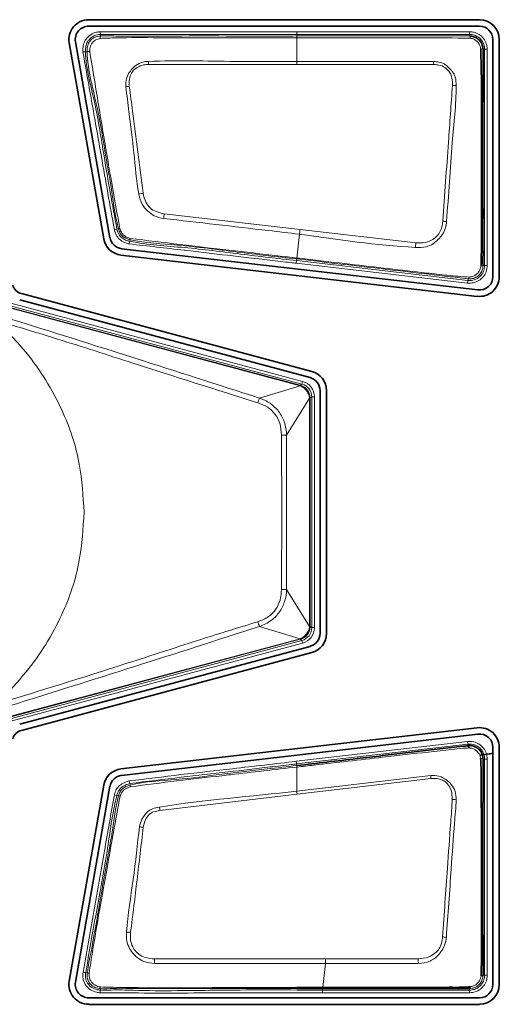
# Model space of a CAD drawing. Header units: millimetres. Extents: x 0 to 1118, y 0 to 864.
# Tile 53 of 91: x 791 to 797, y 250 to 262. Entities that reach past the tile are written whole.
import ezdxf

# ---------------------------------------------------------------- set-up
doc = ezdxf.new("R2010")
doc.units = ezdxf.units.MM

msp = doc.modelspace()

# ---------------------------------------------------------------- linework, layer by layer
at = {"color": 7, "linetype": 'Continuous', "lineweight": 35}
for p, q in [((796.748, 262.008), (791.849, 262.008)), ((791.849, 261.928), (796.748, 261.928)), ((796.624, 261.804), (796.624, 261.804)), ((791.604, 261.717), (792.037, 259.263)), ((792.116, 259.277), (791.684, 261.731)), ((796.916, 261.76), (796.916, 258.789)), ((796.996, 258.789), (796.996, 261.76)), ((796.728, 258.622), (792.262, 259.139)), ((792.253, 259.059), (796.719, 258.542)), ((790.984, 258.499), (794.625, 257.523)), ((794.645, 257.601), (791.005, 258.576)), ((794.749, 257.361), (794.749, 254.319)), ((794.829, 254.319), (794.829, 257.361)), ((794.625, 254.156), (790.984, 253.181)), ((791.005, 253.103), (794.645, 254.079)), ((796.719, 253.137), (792.253, 252.62)), ((792.262, 252.54), (796.728, 253.057)), ((796.605, 252.911), (796.605, 252.911)), ((796.605, 252.911), (796.618, 252.883)), ((796.916, 252.89), (796.916, 249.92)), ((796.996, 249.92), (796.996, 252.89)), ((792.037, 252.417), (791.604, 249.963)), ((791.684, 249.949), (792.116, 252.403)), ((796.792, 250.036), (796.792, 250.036)), ((794.458, 249.88), (794.458, 249.881)), ((794.458, 249.87), (794.458, 249.88)), ((794.458, 249.869), (794.458, 249.87)), ((796.748, 249.752), (791.849, 249.752)), ((791.849, 249.671), (796.748, 249.671))]:
    msp.add_line(p, q, dxfattribs=at)
at = {"color": 7, "linetype": 'Continuous', "lineweight": 18}
for p, q in [((791.992, 261.857), (791.995, 261.824)), ((791.995, 261.824), (791.996, 261.804)), ((794.458, 261.824), (794.458, 261.857)), ((794.458, 261.857), (796.624, 261.857)), ((794.458, 261.804), (794.458, 261.824)), ((796.624, 261.824), (794.458, 261.824)), ((794.458, 261.804), (794.458, 261.782)), ((796.624, 261.824), (796.624, 261.857)), ((796.624, 261.804), (796.624, 261.824)), ((794.458, 261.486), (794.458, 261.782)), ((791.776, 261.606), (791.809, 261.607)), ((791.829, 261.607), (791.809, 261.607)), ((796.812, 261.637), (796.792, 261.637)), ((796.812, 258.928), (796.812, 261.637)), ((796.812, 261.637), (796.845, 261.637)), ((796.845, 261.637), (796.845, 258.928)), ((794.458, 261.448), (794.458, 261.486)), ((796.17, 261.447), (794.458, 261.448)), ((792.796, 259.575), (794.498, 259.379)), ((792.171, 259.375), (792.203, 259.384)), ((792.203, 259.384), (792.223, 259.389)), ((794.459, 259.022), (794.492, 259.321)), ((794.498, 259.379), (795.948, 259.212)), ((792.357, 259.199), (792.364, 259.232)), ((792.368, 259.252), (792.364, 259.232)), ((794.451, 258.957), (794.455, 258.99)), ((796.599, 258.708), (794.451, 258.957)), ((794.458, 259.01), (794.455, 258.99)), ((794.455, 258.99), (796.603, 258.741)), ((794.458, 259.022), (794.459, 259.022)), ((794.458, 259.01), (794.458, 259.011)), ((794.458, 259.01), (794.458, 259.01)), ((796.792, 258.928), (796.812, 258.928)), ((796.812, 258.928), (796.845, 258.928)), ((796.603, 258.741), (796.599, 258.708)), ((796.603, 258.741), (796.605, 258.762)), ((794.499, 257.421), (790.857, 258.397)), ((790.859, 258.403), (794.501, 257.428)), ((794.522, 257.443), (790.863, 258.424)), ((790.872, 258.456), (794.53, 257.476)), ((794.53, 257.476), (794.522, 257.443)), ((793.99, 257.267), (794.501, 257.421)), ((794.499, 257.421), (794.501, 257.428)), ((794.501, 257.428), (794.522, 257.443)), ((794.618, 257.268), (794.33, 256.803)), ((794.618, 254.406), (794.618, 257.267)), ((794.618, 257.267), (794.625, 257.267)), ((794.645, 257.282), (794.625, 257.267)), ((794.625, 257.267), (794.625, 254.406)), ((794.645, 254.391), (794.645, 257.282)), ((794.679, 257.282), (794.645, 257.282)), ((794.679, 257.282), (794.679, 254.391)), ((794.33, 256.803), (794.33, 254.87)), ((794.33, 254.87), (794.618, 254.405)), ((794.501, 254.252), (793.99, 254.406)), ((794.618, 254.406), (794.625, 254.406)), ((794.625, 254.406), (794.645, 254.391)), ((794.679, 254.391), (794.645, 254.391)), ((790.857, 253.276), (794.499, 254.252)), ((794.501, 254.245), (790.859, 253.27)), ((790.863, 253.249), (794.522, 254.23)), ((794.53, 254.197), (790.872, 253.217)), ((794.499, 254.252), (794.501, 254.245)), ((794.522, 254.23), (794.501, 254.245)), ((794.522, 254.23), (794.53, 254.197)), ((794.451, 252.716), (796.599, 252.965)), ((796.603, 252.932), (794.455, 252.683)), ((796.603, 252.932), (796.599, 252.965)), ((796.605, 252.911), (796.603, 252.932)), ((794.455, 252.683), (794.451, 252.716)), ((794.458, 252.663), (794.455, 252.683)), ((794.458, 252.663), (794.458, 252.663)), ((796.812, 252.745), (796.792, 252.745)), ((796.812, 250.036), (796.812, 252.745)), ((796.812, 252.745), (796.845, 252.745)), ((796.845, 252.745), (796.845, 250.036)), ((794.458, 252.344), (794.458, 252.644)), ((794.458, 252.344), (796.137, 252.537)), ((792.355, 252.47), (792.364, 252.438)), ((792.364, 252.438), (792.369, 252.418)), ((796.14, 252.499), (794.463, 252.304)), ((792.171, 252.297), (792.203, 252.289)), ((792.223, 252.284), (792.203, 252.289)), ((794.463, 252.304), (792.742, 252.101)), ((794.816, 250.24), (795.98, 250.24)), ((791.778, 250.072), (791.812, 250.068)), ((791.812, 250.068), (791.832, 250.065)), ((794.782, 249.881), (794.816, 250.183)), ((796.792, 250.036), (796.812, 250.036)), ((796.812, 250.036), (796.845, 250.036)), ((791.991, 249.815), (791.994, 249.849)), ((791.996, 249.869), (791.994, 249.849)), ((794.781, 249.869), (794.781, 249.849)), ((794.781, 249.849), (796.624, 249.849)), ((794.781, 249.816), (794.781, 249.849)), ((796.624, 249.849), (796.624, 249.869)), ((796.624, 249.849), (796.624, 249.816)), ((796.624, 249.816), (794.781, 249.816))]:
    msp.add_line(p, q, dxfattribs=at)
at = {"color": 7, "linetype": 'Continuous', "lineweight": 18, "flags": 128}
for points in [[(794.458, 261.824), (794.391, 261.824), (794.124, 261.824), (793.058, 261.824), (792.84, 261.824), (791.995, 261.824)], [(794.458, 261.448), (794.324, 261.448), (793.791, 261.448), (793.258, 261.448), (792.599, 261.448)]]:
    msp.add_lwpolyline(points, dxfattribs=at)
at = {"color": 7, "linetype": 'Continuous', "lineweight": 35, "flags": 128}
msp.add_lwpolyline([(794.781, 249.869), (794.619, 249.869), (794.458, 249.869)], dxfattribs=at)
at = {"color": 7, "linetype": 'Continuous', "lineweight": 35}
for centre, radius, start, end in [((791.849, 261.76), 0.248, 90, 190), ((791.849, 261.76), 0.168, 90, 190), ((796.748, 261.76), 0.248, 360, 90), ((796.748, 261.76), 0.168, 0, 90), ((792.282, 259.306), 0.248, 190, 263.3982), ((792.282, 259.306), 0.168, 190, 263.3982), ((796.748, 258.789), 0.248, 263.3982, 360), ((796.748, 258.789), 0.168, 263.3982, 0), ((791.044, 258.723), 0.152, 195, 255), ((794.581, 257.361), 0.248, 360, 75), ((794.581, 257.361), 0.168, 360, 75), ((794.581, 254.319), 0.168, 285, 0), ((794.581, 254.319), 0.248, 285, 0), ((791.044, 252.957), 0.152, 105, 165), ((796.748, 252.89), 0.248, 0, 96.6018), ((796.748, 252.89), 0.168, 0, 96.6018), ((792.282, 252.374), 0.248, 96.6018, 170), ((792.282, 252.374), 0.168, 96.6018, 170), ((791.849, 249.92), 0.248, 170, 270), ((791.849, 249.92), 0.168, 170, 270), ((796.748, 249.92), 0.248, 270, 0), ((796.748, 249.92), 0.168, 270, 0)]:
    msp.add_arc(centre, radius, start, end, dxfattribs=at)
at = {"color": 7, "linetype": 'Continuous', "lineweight": 18}
for centre, radius, start, end in [((792.089, 261.785), 0.0951, 168.6235, 186.6908), ((796.582, 261.779), 0.0491, 356.2223, 29.6339), ((791.863, 261.432), 0.179, 90.2816, 100.808), ((796.766, 261.593), 0.0507, 60.0257, 93.9529), ((782.583, 261.046), 10.024, 2.2984, 2.512), ((804.597, 261.044), 8.437, 177.0085, 177.2615), ((792.411, 260.683), 0.494, 96.1227, 101.1687), ((796.409, 260.724), 0.461, 84.2422, 90.035), ((792.671, 259.079), 0.768, 100.4616, 104.4795), ((798.958, 258.679), 6.227, 171.7214, 172.2533), ((796.177, 258.399), 1.091, 81.6999, 84.1833), ((792.214, 259.477), 0.0879, 275.429, 286.1456), ((803.54, 258.327), 9.103, 173.3692, 173.732), ((792.463, 259.247), 0.0947, 166.9114, 176.7431), ((817.502, 258.003), 21.587, 176.7896, 176.9418), ((796.77, 258.97), 0.0477, 266.7198, 296.8819), ((796.587, 258.785), 0.0297, 307.5622, 355.8463), ((794.52, 257.415), 0.0199, 145.3713, 165.1344), ((794.494, 257.058), 0.545, 157.4304, 164.044), ((794.618, 257.288), 0.0199, 269.8656, 289.6287), ((794.258, 260.069), 3.266, 270.1461, 271.2714), ((794.258, 251.604), 3.266, 88.7286, 89.8539), ((794.494, 254.615), 0.545, 195.956, 202.5696), ((794.618, 254.385), 0.0199, 70.3713, 90.1344), ((794.52, 254.258), 0.0199, 194.8656, 214.6287), ((796.765, 252.699), 0.0533, 60.3808, 94.072), ((790.786, 252.091), 5.369, 4.3625, 4.7701), ((792.487, 252.429), 0.119, 185.276, 195.5567), ((790.835, 251.879), 3.652, 6.674, 7.3075), ((792.216, 252.185), 0.0997, 74.1733, 86.1983), ((796.397, 251.77), 0.469, 82.9523, 88.7451), ((790.087, 251.655), 2.693, 9.5285, 10.4293), ((792.436, 251.386), 0.512, 79.101, 84.5398), ((792.292, 249.521), 1.056, 85.5367, 88.2506), ((796.159, 249.337), 1.186, 81.6111, 83.8936), ((815.994, 248.896), 23.356, 176.7012, 176.8415), ((746.437, 248.902), 49.561, 1.481, 1.5474), ((791.859, 250.124), 0.0645, 244.7321, 264.9915), ((792.038, 249.883), 0.0443, 171.8589, 198.4371), ((796.605, 249.89), 0.0288, 313.199, 2.224)]:
    msp.add_arc(centre, radius, start, end, dxfattribs=at)
for centre, major_axis, ratio, start_param, end_param in [((794.479, 257.282), (0.159, 0.122), 0.999758, 5.628804, 6.937567), ((794.47, 257.322), (0.0587, 0.0862), 0.954922, 0.304434, 0.321769), ((794.454, 257.264), (0.096, 0.142), 0.972579, 0.306155, 0.32349), ((794.479, 257.282), (0.132, 0.101), 0.999661, 5.628804, 6.937567), ((794.514, 257.264), (0.0984, 0.0344), 0.954922, 5.961416, 5.978751), ((794.454, 257.264), (0.162, 0.056), 0.972579, 5.959695, 5.97703), ((794.479, 254.391), (0.132, -0.101), 0.999661, 5.628804, 6.937567), ((794.479, 254.391), (0.159, -0.122), 0.999758, 5.628804, 6.937567), ((794.514, 254.409), (0.0984, -0.0344), 0.954922, 0.304434, 0.321769), ((794.454, 254.409), (0.162, -0.056), 0.972579, 0.306155, 0.32349), ((794.47, 254.351), (-0.0587, 0.0862), 0.954922, 2.819823, 2.837158), ((794.454, 254.409), (-0.096, 0.142), 0.972579, 2.818102, 2.835437)]:
    msp.add_ellipse(centre, major_axis=major_axis, ratio=ratio, start_param=start_param, end_param=end_param, dxfattribs=at)
for points, knots in [([(791.776, 261.606), (791.776, 261.625), (791.776, 261.669), (791.794, 261.736), (791.84, 261.799), (791.903, 261.842), (791.958, 261.855), (791.986, 261.857), (791.992, 261.857)], [0, 0, 0, 0, 0.156991, 0.351979, 0.549313, 0.775672, 0.949589, 1, 1, 1, 1]), ([(791.995, 261.824), (791.995, 261.824), (791.97, 261.822), (791.922, 261.815), (791.864, 261.774), (791.824, 261.721), (791.809, 261.663), (791.809, 261.625), (791.809, 261.607)], [0, 0, 0, 0, 0.000062, 0.226257, 0.448604, 0.641898, 0.834219, 1, 1, 1, 1]), ([(791.829, 261.607), (791.829, 261.607), (791.829, 261.625), (791.829, 261.661), (791.844, 261.715), (791.879, 261.76), (791.93, 261.796), (791.973, 261.802), (791.996, 261.804), (791.996, 261.804)], [0, 0, 0, 0, 0.000069, 0.181862, 0.36744, 0.566113, 0.762287, 0.999931, 1, 1, 1, 1]), ([(791.992, 261.857), (792.275, 261.857), (792.84, 261.857), (793.662, 261.857), (794.201, 261.857), (794.458, 261.857)], [0, 0, 0, 0, 0.3437995, 0.6875989, 1, 1, 1, 1]), ([(791.996, 261.804), (791.996, 261.804), (792.06, 261.808), (792.37, 261.796), (792.926, 261.806), (793.683, 261.803), (794.193, 261.803), (794.458, 261.804)], [0, 0, 0, 0, 0.000008, 0.077922, 0.377558, 0.677759, 1, 1, 1, 1]), ([(794.458, 261.804), (794.709, 261.804), (795.034, 261.804), (795.558, 261.804), (796.029, 261.804), (796.425, 261.804), (796.624, 261.804)], [0, 0, 0, 0, 0.348076, 0.450575, 0.724495, 1, 1, 1, 1]), ([(796.624, 261.857), (796.641, 261.856), (796.683, 261.853), (796.746, 261.826), (796.801, 261.775), (796.838, 261.709), (796.843, 261.661), (796.845, 261.637)], [0, 0, 0, 0, 0.148542, 0.362996, 0.577594, 0.792489, 1, 1, 1, 1]), ([(796.812, 261.637), (796.81, 261.657), (796.806, 261.698), (796.775, 261.754), (796.728, 261.797), (796.674, 261.821), (796.639, 261.823), (796.624, 261.824)], [0, 0, 0, 0, 0.207525, 0.422406, 0.636965, 0.851374, 1, 1, 1, 1]), ([(791.995, 261.774), (791.975, 261.769), (791.942, 261.761), (791.904, 261.732), (791.878, 261.699), (791.864, 261.656), (791.863, 261.627), (791.862, 261.611)], [0, 0, 0, 0, 0.254503, 0.434183, 0.616241, 0.792354, 1, 1, 1, 1]), ([(794.458, 261.782), (794.413, 261.782), (794.191, 261.782), (793.613, 261.783), (792.901, 261.78), (792.302, 261.786), (792.059, 261.776), (791.995, 261.774)], [0, 0, 0, 0, 0.0541339, 0.2706694, 0.7037404, 0.9219224, 1, 1, 1, 1]), ([(796.631, 261.776), (796.429, 261.779), (796.031, 261.784), (795.434, 261.782), (794.911, 261.782), (794.585, 261.782), (794.458, 261.782)], [0, 0, 0, 0, 0.277616, 0.55073, 0.823865, 1, 1, 1, 1]), ([(796.763, 261.643), (796.76, 261.657), (796.754, 261.685), (796.731, 261.723), (796.698, 261.753), (796.664, 261.771), (796.64, 261.775), (796.631, 261.776)], [0, 0, 0, 0, 0.209213, 0.424915, 0.643298, 0.861018, 1, 1, 1, 1]), ([(792.171, 259.375), (792.116, 259.682), (792.023, 260.206), (791.893, 260.95), (791.815, 261.386), (791.776, 261.606)], [0, 0, 0, 0, 0.413035, 0.70499, 1, 1, 1, 1]), ([(791.809, 261.607), (791.809, 261.607), (791.816, 261.386), (791.941, 260.956), (792.051, 260.212), (792.147, 259.69), (792.203, 259.384)], [0, 0, 0, 0, 0.000009, 0.293952, 0.586862, 1, 1, 1, 1]), ([(792.223, 259.389), (792.223, 259.389), (792.173, 259.574), (792.145, 259.843), (792.052, 260.342), (791.975, 260.896), (791.838, 261.365), (791.829, 261.607), (791.829, 261.607)], [0, 0, 0, 0, 0.000009, 0.254881, 0.357627, 0.676791, 0.999991, 1, 1, 1, 1]), ([(791.862, 261.611), (791.882, 261.491), (791.921, 261.253), (791.999, 260.778), (792.102, 260.157), (792.192, 259.656), (792.239, 259.392)], [0, 0, 0, 0, 0.161169, 0.322293, 0.641919, 1, 1, 1, 1]), ([(792.315, 261.167), (792.315, 261.203), (792.315, 261.268), (792.356, 261.348), (792.399, 261.4), (792.452, 261.447), (792.518, 261.479), (792.574, 261.484), (792.598, 261.486)], [0, 0, 0, 0, 0.2230037, 0.4033897, 0.550618, 0.6497952, 0.8501196, 1, 1, 1, 1]), ([(792.599, 261.448), (792.578, 261.447), (792.528, 261.444), (792.468, 261.418), (792.417, 261.383), (792.379, 261.336), (792.355, 261.261), (792.357, 261.205), (792.358, 261.174)], [0, 0, 0, 0, 0.152632, 0.353534, 0.453266, 0.597218, 0.776209, 1, 1, 1, 1]), ([(792.598, 261.486), (792.598, 261.486), (792.961, 261.501), (793.582, 261.481), (794.202, 261.484), (794.458, 261.486)], [0, 0, 0, 0, 0.000392, 0.586904, 1, 1, 1, 1]), ([(794.458, 261.486), (794.572, 261.486), (795.143, 261.486), (795.715, 261.485), (796.172, 261.484)], [0, 0, 0, 0, 0.199885, 1, 1, 1, 1]), ([(796.409, 261.185), (796.409, 261.216), (796.408, 261.268), (796.387, 261.33), (796.352, 261.379), (796.301, 261.425), (796.23, 261.444), (796.186, 261.446), (796.17, 261.447)], [0, 0, 0, 0, 0.226459, 0.389111, 0.469736, 0.677982, 0.876922, 1, 1, 1, 1]), ([(796.172, 261.484), (796.172, 261.484), (796.19, 261.483), (796.231, 261.48), (796.28, 261.468), (796.334, 261.435), (796.372, 261.397), (796.419, 261.348), (796.437, 261.312), (796.453, 261.254), (796.454, 261.216), (796.455, 261.183)], [0, 0, 0, 0, 0.001913, 0.114338, 0.267549, 0.319965, 0.527056, 0.610724, 0.758058, 0.782667, 1, 1, 1, 1]), ([(792.358, 261.174), (792.372, 261.07), (792.408, 260.796), (792.465, 260.35), (792.509, 260.007), (792.531, 259.835)], [0, 0, 0, 0, 0.232386, 0.615425, 1, 1, 1, 1]), ([(796.288, 259.485), (796.299, 259.65), (796.323, 259.98), (796.364, 260.547), (796.392, 260.948), (796.409, 261.185)], [0, 0, 0, 0, 0.290819, 0.581537, 1, 1, 1, 1]), ([(796.455, 261.183), (796.455, 261.182), (796.457, 260.944), (796.406, 260.543), (796.372, 259.975), (796.347, 259.644), (796.335, 259.479)], [0, 0, 0, 0, 0.00076, 0.418996, 0.709074, 1, 1, 1, 1]), ([(792.479, 259.823), (792.478, 259.824), (792.447, 259.995), (792.42, 260.342), (792.36, 260.788), (792.328, 261.063), (792.315, 261.167)], [0, 0, 0, 0, 0.001469, 0.385805, 0.767703, 1, 1, 1, 1]), ([(792.788, 259.518), (792.788, 259.518), (792.748, 259.524), (792.673, 259.544), (792.583, 259.609), (792.508, 259.7), (792.489, 259.779), (792.479, 259.823)], [0, 0, 0, 0, 0.001708, 0.259964, 0.483259, 0.711212, 1, 1, 1, 1]), ([(792.531, 259.835), (792.54, 259.796), (792.556, 259.728), (792.615, 259.646), (792.698, 259.596), (792.761, 259.583), (792.796, 259.575)], [0, 0, 0, 0, 0.298081, 0.517996, 0.735793, 1, 1, 1, 1]), ([(794.492, 259.321), (794.361, 259.336), (793.793, 259.402), (793.225, 259.468), (792.788, 259.518)], [0, 0, 0, 0, 0.230284, 1, 1, 1, 1]), ([(796.335, 259.479), (796.335, 259.479), (796.332, 259.452), (796.324, 259.395), (796.293, 259.33), (796.257, 259.284), (796.224, 259.249), (796.176, 259.205), (796.125, 259.176), (796.044, 259.153), (795.991, 259.154), (795.945, 259.155)], [0, 0, 0, 0, 0.001259, 0.143959, 0.299696, 0.377139, 0.45519, 0.553862, 0.722719, 0.757762, 1, 1, 1, 1]), ([(795.948, 259.212), (795.99, 259.211), (796.064, 259.208), (796.148, 259.244), (796.198, 259.28), (796.226, 259.309), (796.255, 259.351), (796.279, 259.41), (796.285, 259.46), (796.288, 259.485)], [0, 0, 0, 0, 0.248655, 0.445661, 0.542881, 0.619011, 0.695163, 0.848449, 1, 1, 1, 1]), ([(792.357, 259.199), (792.342, 259.203), (792.305, 259.211), (792.249, 259.241), (792.195, 259.297), (792.179, 259.348), (792.171, 259.375)], [0, 0, 0, 0, 0.164092, 0.424713, 0.685169, 1, 1, 1, 1]), ([(792.203, 259.384), (792.203, 259.384), (792.209, 259.359), (792.224, 259.316), (792.27, 259.267), (792.318, 259.242), (792.35, 259.235), (792.364, 259.232)], [0, 0, 0, 0, 0.000085, 0.320256, 0.573919, 0.826496, 1, 1, 1, 1]), ([(792.368, 259.252), (792.368, 259.252), (792.352, 259.256), (792.319, 259.263), (792.276, 259.29), (792.24, 259.332), (792.228, 259.369), (792.223, 259.389), (792.223, 259.389)], [0, 0, 0, 0, 0.0000939, 0.2356057, 0.4723832, 0.7038771, 0.9999061, 1, 1, 1, 1]), ([(792.239, 259.392), (792.245, 259.373), (792.257, 259.341), (792.289, 259.306), (792.325, 259.28), (792.354, 259.272), (792.37, 259.268)], [0, 0, 0, 0, 0.312993, 0.525768, 0.743338, 1, 1, 1, 1]), ([(795.945, 259.155), (795.944, 259.155), (795.457, 259.18), (794.974, 259.251), (794.492, 259.321)], [0, 0, 0, 0, 0.00107, 1, 1, 1, 1]), ([(794.451, 258.957), (794.429, 258.959), (794.319, 258.972), (793.855, 259.026), (793.409, 259.077), (792.821, 259.146), (792.586, 259.173), (792.357, 259.199)], [0, 0, 0, 0, 0.031615, 0.158073, 0.663905, 0.67123, 1, 1, 1, 1]), ([(792.364, 259.232), (792.364, 259.232), (792.589, 259.184), (793.057, 259.162), (793.752, 259.069), (794.221, 259.016), (794.455, 258.99)], [0, 0, 0, 0, 0.000009, 0.327782, 0.663882, 1, 1, 1, 1]), ([(794.458, 259.01), (794.208, 259.038), (793.71, 259.094), (793.016, 259.189), (792.563, 259.21), (792.368, 259.252), (792.368, 259.252)], [0, 0, 0, 0, 0.357597, 0.715194, 0.99999, 1, 1, 1, 1]), ([(792.37, 259.268), (792.578, 259.242), (792.99, 259.191), (793.607, 259.121), (794.095, 259.064), (794.379, 259.031), (794.458, 259.022)], [0, 0, 0, 0, 0.298328, 0.592531, 0.886701, 1, 1, 1, 1]), ([(791.791, 255.836), (791.779, 256.038), (791.754, 256.479), (791.52, 257.171), (791.068, 257.899), (790.331, 258.57), (789.328, 259.053), (788.158, 259.23), (786.987, 259.053), (785.984, 258.57), (785.248, 257.899), (784.793, 257.171), (784.568, 256.479), (784.504, 255.836), (784.568, 255.194), (784.793, 254.502), (785.248, 253.774), (785.984, 253.103), (786.987, 252.62), (788.158, 252.443), (789.328, 252.62), (790.331, 253.103), (791.068, 253.774), (791.52, 254.502), (791.754, 255.194), (791.779, 255.635), (791.791, 255.836)], [0, 0, 0, 0, 0.027672, 0.060454, 0.099202, 0.144378, 0.19539, 0.25, 0.30461, 0.355622, 0.400798, 0.439546, 0.472328, 0.5, 0.527672, 0.560454, 0.599202, 0.644378, 0.69539, 0.75, 0.80461, 0.855622, 0.900798, 0.939546, 0.972328, 1, 1, 1, 1]), ([(794.458, 259.022), (794.458, 259.019), (794.458, 259.013), (794.458, 259.011), (794.458, 259.011)], [0, 0, 0, 0, 0.604654, 1, 1, 1, 1]), ([(796.605, 258.762), (796.605, 258.762), (796.519, 258.772), (796.342, 258.792), (795.824, 258.852), (795.195, 258.925), (794.654, 258.988), (794.458, 259.01)], [0, 0, 0, 0, 0.000008, 0.122721, 0.243421, 0.72623, 1, 1, 1, 1]), ([(794.459, 259.022), (794.503, 259.017), (794.724, 258.991), (795.266, 258.928), (795.85, 258.861), (796.348, 258.804), (796.526, 258.79), (796.617, 258.783)], [0, 0, 0, 0, 0.061411, 0.307056, 0.753701, 0.873798, 1, 1, 1, 1]), ([(796.845, 258.928), (796.843, 258.902), (796.838, 258.852), (796.798, 258.785), (796.742, 258.736), (796.672, 258.707), (796.623, 258.708), (796.599, 258.708)], [0, 0, 0, 0, 0.206408, 0.406181, 0.606089, 0.806512, 1, 1, 1, 1]), ([(796.603, 258.741), (796.603, 258.741), (796.623, 258.739), (796.665, 258.741), (796.724, 258.764), (796.772, 258.807), (796.805, 258.863), (796.81, 258.906), (796.812, 258.928)], [0, 0, 0, 0, 0.000069, 0.193541, 0.393933, 0.593787, 0.793541, 1, 1, 1, 1]), ([(796.792, 258.928), (796.792, 258.928), (796.792, 258.907), (796.784, 258.869), (796.755, 258.819), (796.713, 258.782), (796.661, 258.761), (796.623, 258.759), (796.605, 258.762), (796.605, 258.762)], [0, 0, 0, 0, 0.0000712, 0.2156961, 0.4114903, 0.6086552, 0.8047839, 0.9999229, 1, 1, 1, 1]), ([(796.617, 258.783), (796.631, 258.785), (796.66, 258.788), (796.699, 258.808), (796.732, 258.837), (796.757, 258.876), (796.764, 258.906), (796.767, 258.923)], [0, 0, 0, 0, 0.191842, 0.387343, 0.580434, 0.776139, 1, 1, 1, 1]), ([(790.858, 258.262), (791.381, 258.098), (792.427, 257.77), (793.469, 257.435), (793.99, 257.267)], [0, 0, 0, 0, 0.499906, 1, 1, 1, 1]), ([(793.97, 257.208), (793.446, 257.373), (792.609, 257.638), (791.568, 257.975), (791.044, 258.134), (790.836, 258.197)], [0, 0, 0, 0, 0.50095, 0.80236, 1, 1, 1, 1]), ([(794.618, 257.268), (794.618, 257.268), (794.616, 257.282), (794.609, 257.312), (794.585, 257.356), (794.548, 257.396), (794.517, 257.414), (794.501, 257.421), (794.501, 257.421)], [0, 0, 0, 0, 0.0000988, 0.2050229, 0.4686569, 0.7352061, 0.9999012, 1, 1, 1, 1]), ([(794.504, 257.427), (794.522, 257.42), (794.557, 257.406), (794.596, 257.364), (794.62, 257.317), (794.623, 257.284), (794.625, 257.269)], [0, 0, 0, 0, 0.267205, 0.530926, 0.792194, 1, 1, 1, 1]), ([(793.99, 257.267), (793.99, 257.267), (794.037, 257.252), (794.126, 257.208), (794.236, 257.105), (794.31, 256.966), (794.328, 256.86), (794.33, 256.803), (794.33, 256.803)], [0, 0, 0, 0, 0.000033, 0.240706, 0.482945, 0.724319, 0.999967, 1, 1, 1, 1]), ([(794.266, 256.803), (794.262, 256.853), (794.255, 256.947), (794.189, 257.07), (794.092, 257.161), (794.011, 257.192), (793.97, 257.208)], [0, 0, 0, 0, 0.278433, 0.517723, 0.757717, 1, 1, 1, 1]), ([(794.266, 254.87), (794.267, 254.915), (794.267, 255.137), (794.27, 255.781), (794.268, 256.381), (794.266, 256.803)], [0, 0, 0, 0, 0.0690018, 0.3450106, 1, 1, 1, 1]), ([(793.97, 254.465), (794.016, 254.483), (794.102, 254.517), (794.198, 254.616), (794.256, 254.736), (794.263, 254.824), (794.266, 254.87)], [0, 0, 0, 0, 0.274606, 0.510484, 0.746024, 1, 1, 1, 1]), ([(794.33, 254.87), (794.33, 254.87), (794.329, 254.818), (794.313, 254.718), (794.246, 254.583), (794.138, 254.471), (794.043, 254.424), (793.99, 254.406), (793.99, 254.406)], [0, 0, 0, 0, 0.0000326, 0.2511899, 0.4884849, 0.726814, 0.9999674, 1, 1, 1, 1]), ([(790.836, 253.476), (791.359, 253.638), (792.168, 253.888), (793.206, 254.23), (793.731, 254.392), (793.97, 254.465)], [0, 0, 0, 0, 0.499028, 0.772399, 1, 1, 1, 1]), ([(793.99, 254.406), (793.469, 254.238), (792.427, 253.903), (791.381, 253.575), (790.858, 253.411)], [0, 0, 0, 0, 0.500078, 1, 1, 1, 1]), ([(794.501, 254.252), (794.501, 254.252), (794.516, 254.258), (794.546, 254.275), (794.583, 254.313), (794.608, 254.358), (794.616, 254.39), (794.618, 254.405), (794.618, 254.405)], [0, 0, 0, 0, 0.0000988, 0.2439959, 0.5086112, 0.7743076, 0.9999012, 1, 1, 1, 1]), ([(794.625, 254.404), (794.623, 254.387), (794.619, 254.353), (794.594, 254.305), (794.554, 254.266), (794.52, 254.253), (794.504, 254.246)], [0, 0, 0, 0, 0.228379, 0.491504, 0.753433, 1, 1, 1, 1]), ([(796.599, 252.965), (796.625, 252.965), (796.676, 252.966), (796.747, 252.934), (796.802, 252.883), (796.839, 252.817), (796.843, 252.769), (796.845, 252.745)], [0, 0, 0, 0, 0.209345, 0.409215, 0.609199, 0.809715, 1, 1, 1, 1]), ([(796.812, 252.745), (796.81, 252.765), (796.806, 252.807), (796.775, 252.862), (796.728, 252.905), (796.668, 252.933), (796.625, 252.932), (796.603, 252.932)], [0, 0, 0, 0, 0.190329, 0.390812, 0.590745, 0.790603, 1, 1, 1, 1]), ([(796.618, 252.883), (796.592, 252.882), (796.518, 252.88), (796.253, 252.847), (795.917, 252.812), (795.342, 252.745), (794.888, 252.693), (794.529, 252.652), (794.458, 252.644)], [0, 0, 0, 0, 0.035429, 0.102333, 0.368564, 0.501706, 0.901071, 1, 1, 1, 1]), ([(796.761, 252.752), (796.759, 252.766), (796.753, 252.793), (796.731, 252.83), (796.699, 252.858), (796.661, 252.879), (796.632, 252.882), (796.618, 252.883)], [0, 0, 0, 0, 0.196747, 0.396314, 0.594795, 0.793198, 1, 1, 1, 1]), ([(792.355, 252.47), (792.572, 252.496), (793.005, 252.55), (793.704, 252.629), (794.186, 252.685), (794.451, 252.716)], [0, 0, 0, 0, 0.310081, 0.620158, 1, 1, 1, 1]), ([(794.455, 252.683), (794.433, 252.681), (794.323, 252.668), (794.036, 252.635), (793.576, 252.581), (792.989, 252.514), (792.579, 252.464), (792.364, 252.438)], [0, 0, 0, 0, 0.0316564, 0.1582819, 0.411533, 0.6914007, 1, 1, 1, 1]), ([(792.369, 252.418), (792.369, 252.418), (792.558, 252.466), (792.947, 252.478), (793.517, 252.557), (794.02, 252.612), (794.334, 252.648), (794.458, 252.663)], [0, 0, 0, 0, 0.00001, 0.278384, 0.550027, 0.821735, 1, 1, 1, 1]), ([(794.458, 252.663), (794.458, 252.662), (794.458, 252.66), (794.458, 252.65), (794.458, 252.644), (794.458, 252.644)], [0, 0, 0, 0, 0.49909, 0.942114, 1, 1, 1, 1]), ([(794.458, 252.644), (794.458, 252.644), (794.181, 252.613), (793.868, 252.576), (793.366, 252.518), (792.948, 252.472), (792.566, 252.422), (792.373, 252.397)], [0, 0, 0, 0, 0.0000095, 0.3982996, 0.4497006, 0.7218107, 1, 1, 1, 1]), ([(796.137, 252.537), (796.137, 252.537), (796.146, 252.538), (796.187, 252.54), (796.232, 252.534), (796.285, 252.513), (796.326, 252.489), (796.388, 252.44), (796.439, 252.365), (796.455, 252.288), (796.455, 252.245), (796.455, 252.235)], [0, 0, 0, 0, 0.001347, 0.054783, 0.25102, 0.264576, 0.400928, 0.539476, 0.736893, 0.941814, 1, 1, 1, 1]), ([(792.171, 252.297), (792.174, 252.309), (792.183, 252.341), (792.21, 252.391), (792.271, 252.442), (792.324, 252.46), (792.355, 252.47)], [0, 0, 0, 0, 0.129453, 0.379353, 0.628058, 1, 1, 1, 1]), ([(792.364, 252.438), (792.364, 252.438), (792.335, 252.43), (792.289, 252.413), (792.236, 252.37), (792.213, 252.327), (792.206, 252.299), (792.203, 252.289)], [0, 0, 0, 0, 0.000086, 0.384562, 0.625657, 0.864938, 1, 1, 1, 1]), ([(792.223, 252.284), (792.223, 252.284), (792.225, 252.293), (792.232, 252.319), (792.254, 252.36), (792.304, 252.397), (792.344, 252.411), (792.369, 252.418), (792.369, 252.418)], [0, 0, 0, 0, 0.000095, 0.130179, 0.395684, 0.633012, 0.999905, 1, 1, 1, 1]), ([(796.407, 252.239), (796.405, 252.277), (796.402, 252.344), (796.36, 252.421), (796.312, 252.469), (796.247, 252.496), (796.187, 252.503), (796.148, 252.5), (796.14, 252.499)], [0, 0, 0, 0, 0.26184, 0.460052, 0.594473, 0.72855, 0.940791, 1, 1, 1, 1]), ([(791.778, 250.072), (791.823, 250.326), (791.912, 250.833), (792.043, 251.574), (792.129, 252.063), (792.171, 252.297)], [0, 0, 0, 0, 0.3416635, 0.6833271, 1, 1, 1, 1]), ([(792.203, 252.289), (792.203, 252.289), (792.144, 252.059), (792.085, 251.566), (791.943, 250.828), (791.855, 250.321), (791.812, 250.068)], [0, 0, 0, 0, 0.0000088, 0.3161044, 0.6583949, 1, 1, 1, 1]), ([(792.261, 252.322), (792.261, 252.322), (792.258, 252.317), (792.251, 252.303), (792.246, 252.289), (792.243, 252.28)], [0, 0, 0, 0, 0.000443, 0.40961, 1, 1, 1, 1]), ([(792.373, 252.397), (792.35, 252.389), (792.315, 252.376), (792.279, 252.348), (792.265, 252.329), (792.261, 252.322), (792.261, 252.322)], [0, 0, 0, 0, 0.514087, 0.807932, 0.999855, 1, 1, 1, 1]), ([(792.735, 252.143), (792.735, 252.143), (793.305, 252.238), (793.884, 252.272), (794.458, 252.344), (794.458, 252.344)], [0, 0, 0, 0, 0.0006345, 0.9999885, 1, 1, 1, 1]), ([(791.832, 250.065), (791.832, 250.065), (791.843, 250.154), (791.932, 250.589), (792.023, 251.178), (792.148, 251.828), (792.184, 252.134), (792.223, 252.284), (792.223, 252.284)], [0, 0, 0, 0, 0.000009, 0.119309, 0.590299, 0.794033, 0.999991, 1, 1, 1, 1]), ([(792.243, 252.28), (792.215, 252.128), (792.158, 251.826), (792.045, 251.174), (791.936, 250.587), (791.868, 250.149), (791.854, 250.06)], [0, 0, 0, 0, 0.2058013, 0.4093355, 0.8800131, 1, 1, 1, 1]), ([(796.286, 250.516), (796.305, 250.802), (796.338, 251.281), (796.38, 251.854), (796.401, 252.143), (796.407, 252.239)], [0, 0, 0, 0, 0.496898, 0.831901, 1, 1, 1, 1]), ([(796.455, 252.235), (796.455, 252.235), (796.452, 252.138), (796.424, 251.85), (796.388, 251.275), (796.353, 250.796), (796.332, 250.51)], [0, 0, 0, 0, 0.000487, 0.169203, 0.503155, 1, 1, 1, 1]), ([(792.485, 251.896), (792.485, 251.897), (792.491, 251.929), (792.506, 251.977), (792.546, 252.039), (792.586, 252.088), (792.653, 252.128), (792.706, 252.137), (792.735, 252.143)], [0, 0, 0, 0, 0.00355, 0.262469, 0.393053, 0.580016, 0.764405, 1, 1, 1, 1]), ([(792.742, 252.101), (792.715, 252.096), (792.67, 252.088), (792.611, 252.059), (792.578, 252.017), (792.549, 251.961), (792.539, 251.918), (792.533, 251.89)], [0, 0, 0, 0, 0.250201, 0.42051, 0.594738, 0.728296, 1, 1, 1, 1]), ([(792.324, 250.577), (792.324, 250.577), (792.34, 250.798), (792.412, 251.237), (792.461, 251.677), (792.485, 251.896)], [0, 0, 0, 0, 0.000827, 0.500349, 1, 1, 1, 1]), ([(792.533, 251.89), (792.507, 251.671), (792.457, 251.232), (792.402, 250.794), (792.374, 250.574)], [0, 0, 0, 0, 0.499577, 1, 1, 1, 1]), ([(792.673, 250.183), (792.673, 250.183), (792.628, 250.186), (792.547, 250.197), (792.462, 250.249), (792.405, 250.309), (792.356, 250.373), (792.319, 250.468), (792.322, 250.539), (792.324, 250.577)], [0, 0, 0, 0, 0.002459, 0.22625, 0.406164, 0.495118, 0.643227, 0.812703, 1, 1, 1, 1]), ([(792.374, 250.574), (792.372, 250.54), (792.368, 250.478), (792.396, 250.393), (792.434, 250.335), (792.488, 250.289), (792.565, 250.25), (792.636, 250.244), (792.677, 250.24)], [0, 0, 0, 0, 0.194137, 0.360027, 0.505945, 0.592249, 0.766403, 1, 1, 1, 1]), ([(795.98, 250.24), (796.022, 250.245), (796.105, 250.254), (796.183, 250.304), (796.233, 250.353), (796.267, 250.408), (796.28, 250.471), (796.285, 250.511), (796.286, 250.516)], [0, 0, 0, 0, 0.2780101, 0.5442232, 0.5854572, 0.737591, 0.9626885, 1, 1, 1, 1]), ([(796.332, 250.51), (796.332, 250.51), (796.332, 250.504), (796.326, 250.46), (796.306, 250.39), (796.265, 250.328), (796.218, 250.271), (796.174, 250.237), (796.088, 250.195), (796.031, 250.188), (795.982, 250.183)], [0, 0, 0, 0, 0.001548, 0.034178, 0.254052, 0.411597, 0.454822, 0.677529, 0.721807, 1, 1, 1, 1]), ([(792.677, 250.24), (793.269, 250.24), (793.982, 250.241), (794.695, 250.24), (794.816, 250.24)], [0, 0, 0, 0, 0.829941, 1, 1, 1, 1]), ([(791.991, 249.815), (791.976, 249.817), (791.934, 249.823), (791.871, 249.848), (791.811, 249.903), (791.779, 249.972), (791.774, 250.032), (791.777, 250.063), (791.778, 250.072)], [0, 0, 0, 0, 0.11954, 0.333076, 0.527763, 0.752347, 0.927472, 1, 1, 1, 1]), ([(791.812, 250.068), (791.812, 250.068), (791.808, 250.041), (791.808, 249.989), (791.839, 249.923), (791.89, 249.876), (791.944, 249.855), (791.981, 249.85), (791.994, 249.849)], [0, 0, 0, 0, 0.0000621, 0.2493127, 0.4709505, 0.6594933, 0.8748115, 1, 1, 1, 1]), ([(794.816, 250.183), (794.816, 250.183), (794.695, 250.183), (793.981, 250.183), (793.266, 250.183), (792.673, 250.183)], [0, 0, 0, 0, 0.000009, 0.169835, 1, 1, 1, 1]), ([(795.982, 250.183), (795.981, 250.183), (795.956, 250.182), (795.835, 250.184), (795.617, 250.182), (795.254, 250.182), (794.987, 250.182), (794.817, 250.183)], [0, 0, 0, 0, 0.000687, 0.06449, 0.312291, 0.560873, 1, 1, 1, 1]), ([(791.996, 249.869), (791.996, 249.869), (791.991, 249.87), (791.963, 249.873), (791.922, 249.884), (791.877, 249.913), (791.845, 249.955), (791.827, 250.009), (791.83, 250.048), (791.832, 250.065), (791.832, 250.065)], [0, 0, 0, 0, 0.000069, 0.054536, 0.282929, 0.437207, 0.600817, 0.815435, 0.999931, 1, 1, 1, 1]), ([(791.854, 250.06), (791.854, 250.043), (791.854, 250.01), (791.871, 249.968), (791.895, 249.935), (791.93, 249.909), (791.965, 249.895), (791.989, 249.89), (791.994, 249.889)], [0, 0, 0, 0, 0.19976, 0.402451, 0.548016, 0.693005, 0.938214, 1, 1, 1, 1]), ([(796.792, 250.036), (796.79, 250.022), (796.788, 249.989), (796.765, 249.941), (796.727, 249.901), (796.678, 249.874), (796.642, 249.871), (796.624, 249.869)], [0, 0, 0, 0, 0.166449, 0.379587, 0.592789, 0.79666, 1, 1, 1, 1]), ([(796.624, 249.849), (796.644, 249.851), (796.686, 249.855), (796.742, 249.886), (796.785, 249.933), (796.808, 249.986), (796.811, 250.022), (796.812, 250.036)], [0, 0, 0, 0, 0.204644, 0.419724, 0.634459, 0.849054, 1, 1, 1, 1]), ([(796.845, 250.036), (796.844, 250.019), (796.841, 249.977), (796.813, 249.914), (796.762, 249.859), (796.697, 249.822), (796.648, 249.818), (796.624, 249.816)], [0, 0, 0, 0, 0.150919, 0.365544, 0.580304, 0.795387, 1, 1, 1, 1]), ([(796.633, 249.891), (796.647, 249.894), (796.674, 249.899), (796.711, 249.923), (796.742, 249.956), (796.761, 249.992), (796.765, 250.017), (796.767, 250.028)], [0, 0, 0, 0, 0.193166, 0.407369, 0.628455, 0.842424, 1, 1, 1, 1]), ([(796.792, 250.036), (796.791, 250.036), (796.79, 250.034), (796.785, 250.032), (796.778, 250.03), (796.77, 250.028), (796.767, 250.028)], [0, 0, 0, 0, 0.250053, 0.50007, 0.750052, 1, 1, 1, 1]), ([(791.994, 249.889), (792.048, 249.888), (792.206, 249.883), (792.777, 249.876), (793.544, 249.882), (794.207, 249.881), (794.458, 249.881)], [0, 0, 0, 0, 0.066164, 0.192475, 0.695169, 1, 1, 1, 1]), ([(791.994, 249.849), (791.994, 249.849), (792.039, 249.844), (792.177, 249.856), (792.681, 249.834), (793.566, 249.855), (794.357, 249.851), (794.781, 249.849)], [0, 0, 0, 0, 0.000007, 0.048702, 0.147656, 0.544031, 1, 1, 1, 1]), ([(794.458, 249.869), (794.208, 249.869), (793.71, 249.869), (793.047, 249.873), (792.529, 249.864), (792.207, 249.876), (792.049, 249.864), (791.996, 249.869), (791.996, 249.869)], [0, 0, 0, 0, 0.3037816, 0.6075633, 0.8080091, 0.9346766, 0.9999919, 1, 1, 1, 1]), ([(794.781, 249.816), (794.357, 249.817), (793.566, 249.819), (792.682, 249.808), (792.175, 249.818), (792.037, 249.816), (791.991, 249.815)], [0, 0, 0, 0, 0.455453, 0.851291, 0.950252, 1, 1, 1, 1])]:
    msp.add_open_spline(points, degree=3, knots=knots, dxfattribs=at)
at = {"color": 7, "linetype": 'Continuous', "lineweight": 35}
for points, knots in [([(796.624, 261.804), (796.624, 261.804), (796.637, 261.804), (796.669, 261.8), (796.716, 261.78), (796.758, 261.742), (796.786, 261.692), (796.79, 261.655), (796.792, 261.637)], [0, 0, 0, 0, 0.000076, 0.148616, 0.362288, 0.576347, 0.788356, 1, 1, 1, 1]), ([(796.767, 258.923), (796.769, 258.97), (796.771, 259.063), (796.771, 259.247), (796.773, 259.567), (796.773, 259.994), (796.771, 260.638), (796.777, 261.178), (796.765, 261.564), (796.763, 261.643)], [0, 0, 0, 0, 0.052067, 0.10243, 0.203216, 0.404615, 0.573842, 0.912598, 1, 1, 1, 1]), ([(796.792, 261.637), (796.792, 261.559), (796.792, 261.175), (796.791, 260.637), (796.791, 259.994), (796.792, 259.567), (796.791, 259.247), (796.792, 259.065), (796.791, 258.973), (796.792, 258.928), (796.792, 258.928)], [0, 0, 0, 0, 0.085615, 0.425541, 0.595492, 0.797743, 0.89887, 0.949435, 0.999993, 1, 1, 1, 1]), ([(794.458, 252.663), (794.709, 252.692), (795.067, 252.733), (795.521, 252.786), (795.915, 252.831), (796.25, 252.871), (796.512, 252.901), (796.583, 252.909), (796.605, 252.911)], [0, 0, 0, 0, 0.35137, 0.499885, 0.633708, 0.901355, 0.968291, 1, 1, 1, 1]), ([(796.605, 252.911), (796.607, 252.912), (796.626, 252.914), (796.665, 252.911), (796.717, 252.889), (796.758, 252.85), (796.786, 252.801), (796.79, 252.764), (796.792, 252.745)], [0, 0, 0, 0, 0.014088, 0.210871, 0.407929, 0.60613, 0.803418, 1, 1, 1, 1]), ([(796.754, 252.795), (796.794, 252.8), (796.853, 252.808), (796.905, 252.814), (796.922, 252.816)], [0, 0, 0, 0, 0.67205, 1, 1, 1, 1]), ([(796.767, 250.028), (796.769, 250.09), (796.777, 250.345), (796.771, 250.792), (796.773, 251.37), (796.774, 251.95), (796.767, 252.383), (796.768, 252.651), (796.763, 252.725), (796.761, 252.752)], [0, 0, 0, 0, 0.068592, 0.280343, 0.492823, 0.705248, 0.91802, 0.97041, 1, 1, 1, 1]), ([(796.792, 252.745), (796.792, 252.721), (796.792, 252.649), (796.792, 252.383), (796.791, 251.949), (796.791, 251.371), (796.791, 250.792), (796.792, 250.347), (796.792, 250.095), (796.792, 250.036)], [0, 0, 0, 0, 0.02683, 0.080248, 0.293884, 0.507506, 0.721127, 0.934749, 1, 1, 1, 1]), ([(794.458, 249.88), (794.483, 249.88), (794.517, 249.88), (794.626, 249.881), (794.709, 249.881), (794.784, 249.881)], [0, 0, 0, 0, 0.23326, 0.314883, 1, 1, 1, 1]), ([(796.624, 249.869), (796.596, 249.869), (796.51, 249.869), (796.366, 249.869), (796.022, 249.87), (795.494, 249.869), (795.023, 249.869), (794.781, 249.869)], [0, 0, 0, 0, 0.047003, 0.140268, 0.23352, 0.606529, 1, 1, 1, 1]), ([(794.784, 249.881), (794.828, 249.881), (795.05, 249.881), (795.45, 249.881), (795.876, 249.881), (796.182, 249.882), (796.366, 249.885), (796.512, 249.883), (796.601, 249.889), (796.633, 249.891)], [0, 0, 0, 0, 0.072064, 0.360321, 0.648578, 0.76249, 0.855737, 0.947473, 1, 1, 1, 1])]:
    msp.add_open_spline(points, degree=3, knots=knots, dxfattribs=at)
at = {"color": 7, "linetype": 'Continuous', "lineweight": 18}
msp.add_open_spline([(794.816, 250.183), (794.816, 250.186), (794.816, 250.193), (794.816, 250.207), (794.816, 250.223), (794.816, 250.234), (794.816, 250.24)], degree=3, dxfattribs=at)

doc.saveas('drawing.dxf')
